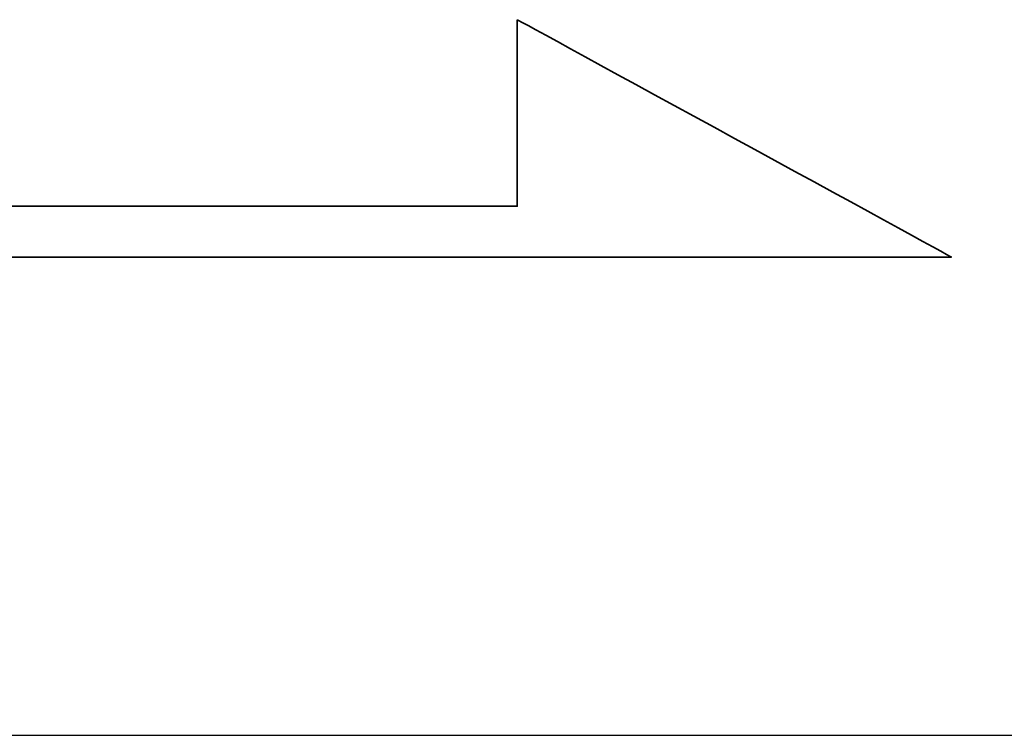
# Model space of a CAD drawing. Header units: millimetres. Extents: x 953 to 1193, y 90 to 173.
# Tile 36 of 44: x 1132.099 to 1132.71, y 109.2 to 109.644. Entities that reach past the tile are written whole.
import ezdxf

# ---------------------------------------------------------------- set-up
doc = ezdxf.new("R2010")
doc.units = ezdxf.units.MM
doc.header["$LTSCALE"] = 0.1
for name, color, linetype in [('DIM', 4, 'CONTINUOUS'), ('layer 1', 7, 'CONTINUOUS'), ('OUT', 3, 'CONTINUOUS')]:
    doc.layers.add(name, color=color, linetype=linetype)

# ---------------------------------------------------------------- blocks, each defined once
blk = doc.blocks.new('TBI MOTION logo(完整正式版)')
at = {"layer": 'layer 1', "color": 22, "lineweight": 35}
blk.add_open_spline([(75.90875, -9.47875), (75.90875, -9.47875), (75.90875, -12.28625), (75.90875, -12.28625), (75.90875, -12.28625), (75.90875, -12.28625), (75.90875, -12.47875), (75.90875, -12.47875), (75.90875, -12.47875), (75.90875, -12.47875), (75.71625, -12.47875), (75.71625, -12.47875), (75.71625, -12.47875), (75.71625, -12.47875), (-88.32875, -12.47875), (-88.32875, -12.47875), (-88.32875, -12.47875), (-88.32875, -12.47875), (-88.32875, -13.29375), (-88.32875, -13.29375), (-88.32875, -13.29375), (-88.32875, -13.29375), (82.89125, -13.29375), (82.89125, -13.29375), (82.89125, -13.29375), (82.89125, -13.29375), (75.90875, -9.47875), (75.90875, -9.47875)], degree=3, knots=[0, 0, 0, 0, 0.14285714, 0.14285714, 0.14285714, 0.14285715, 0.28571429, 0.28571429, 0.28571429, 0.2857143, 0.42857143, 0.42857143, 0.42857143, 0.42857144, 0.57142857, 0.57142857, 0.57142857, 0.57142858, 0.71428571, 0.71428571, 0.71428571, 0.71428572, 0.85714286, 0.85714286, 0.85714286, 0.85714287, 1, 1, 1, 1], dxfattribs=at)

msp = doc.modelspace()

# ---------------------------------------------------------------- linework, layer by layer
at = {"layer": 'OUT', "color": 7}
msp.add_line((1123.64386, 109.2001), (1133.74757, 109.2001), dxfattribs=at)

# ---------------------------------------------------------------- block references
at = {"layer": 'DIM', "color": 7, "xscale": 0.0385559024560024, "yscale": 0.0385559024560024, "zscale": 0.0385559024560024}
msp.add_blockref('TBI MOTION logo(完整正式版)', (1129.48096, 110.00908), dxfattribs=at)

doc.saveas('drawing.dxf')
